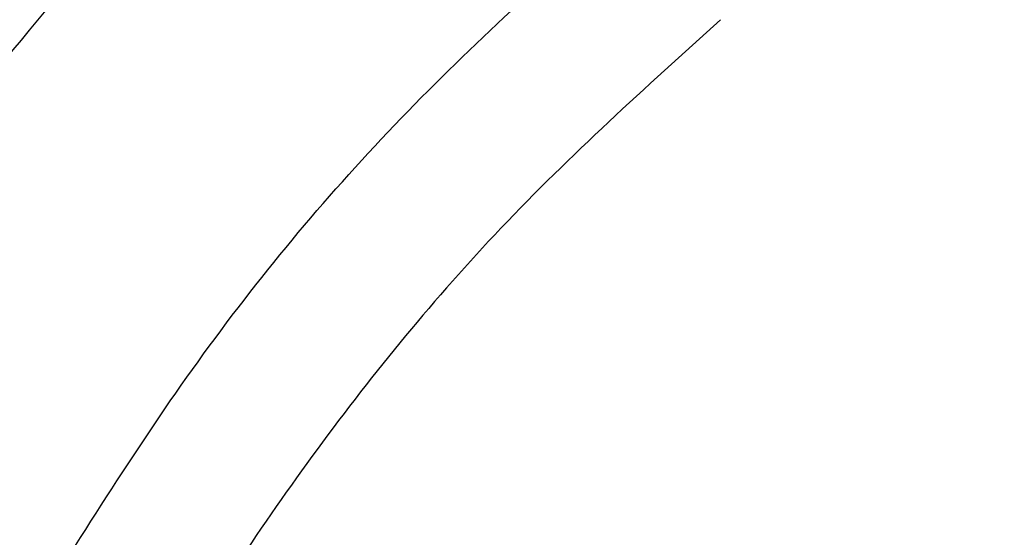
# Model space of a CAD drawing. Header units: millimetres. Extents: x 0 to 594, y 0 to 420.
# Tile 37 of 50: x 360 to 370, y 271 to 276. Entities that reach past the tile are written whole.
import ezdxf

# ---------------------------------------------------------------- set-up
doc = ezdxf.new("R2010")
doc.units = ezdxf.units.MM

msp = doc.modelspace()

# ---------------------------------------------------------------- linework, layer by layer
at = {"color": 7, "linetype": 'Continuous', "lineweight": 25}
for radius, start, end in [(31.121723, 134.2023658, 150), (29.513845, 134.3431214, 150), (28.952572, 134.2101239, 150), (45, 153.219643, 266.780357), (44.938912, 157.7158077, 262.2841923)]:
    msp.add_arc((382.617115, 257.475814), radius, start, end, dxfattribs=at)
for points, knots in [([(360.367757, 270.321487), (360.893218, 271.162778), (361.944139, 272.84536), (363.862167, 275.135002), (365.334509, 276.464562), (366.070681, 277.129341)], [0, 0, 0, 0, 0.3333333, 0.66666663, 1, 1, 1, 1]), ([(366.998297, 276.039486), (366.27265, 275.384518), (364.857961, 274.107623), (363.071343, 271.927493), (361.563179, 269.635309), (360.331524, 267.183528), (359.33614, 264.546757), (358.937132, 262.683533), (358.732474, 261.727855)], [0, 0, 0, 0, 0.17376994, 0.338774, 0.50002528, 0.66127202, 0.82626107, 1, 1, 1, 1])]:
    msp.add_open_spline(points, degree=3, knots=knots, dxfattribs=at)

doc.saveas('drawing.dxf')
